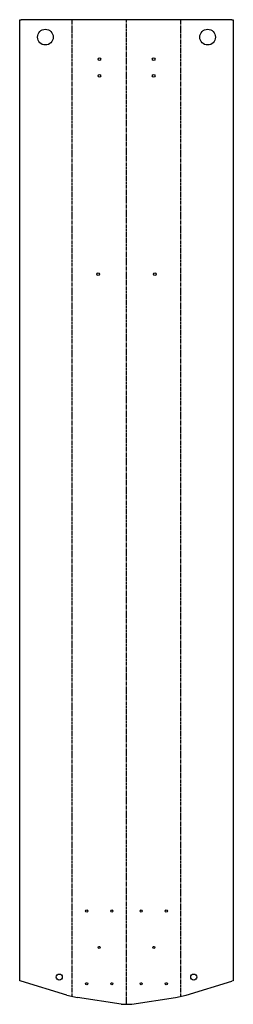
# Model space of a CAD drawing. Header units: millimetres. Extents: x 0 to 707, y 0 to 3251.
import ezdxf

# ---------------------------------------------------------------- set-up
doc = ezdxf.new("R2010")
doc.units = ezdxf.units.MM
doc.linetypes.add('SLD-İki-Kısa-Kesik-Çizgili-Uzun-Kesik-Çizgi', pattern=[15.748, 8.128, -1.524, 1.524, -1.524, 1.524, -1.524])
doc.linetypes.add('SLD-Sürekli', pattern=[0])

msp = doc.modelspace()

# ---------------------------------------------------------------- linework, layer by layer
at = {"color": 7, "linetype": 'SLD-Sürekli', "lineweight": 25}
for p, q in [((0.4, 78), (0.4, 3251.1)), ((0.4, 3251.1), (5, 3251.1)), ((702, 3251.1), (5, 3251.1)), ((702, 3251.1), (706.6, 3251.1)), ((706.6, 3251.1), (706.6, 78)), ((5, 76.6), (0.4, 78)), ((156.3, 30.3), (5, 76.6)), ((550.7, 30.3), (702, 76.6)), ((706.6, 78), (702, 76.6)), ((156.3, 30.3), (191.9, 22.4)), ((335.7, 0.4), (191.9, 22.4)), ((335.7, 0.4), (371.3, 0.4)), ((371.3, 0.4), (515.1, 22.4)), ((515.1, 22.4), (550.7, 30.3))]:
    msp.add_line(p, q, dxfattribs=at)
at = {"color": 7, "linetype": 'SLD-İki-Kısa-Kesik-Çizgili-Uzun-Kesik-Çizgi'}
for p, q in [((174.1, 26.3), (174.1, 3251.1)), ((353.5, 0.4), (353.5, 3251.1)), ((532.9, 26.3), (532.9, 3251.1))]:
    msp.add_line(p, q, dxfattribs=at)
at = {"color": 7, "linetype": 'SLD-Sürekli', "lineweight": 25}
for centre, radius in [((85.4, 3193.6), 26), ((621.6, 3193.6), 26), ((263.8, 3121.1), 4.5), ((443.2, 3121.1), 4.5), ((263.8, 3066.1), 4.5), ((443.2, 3066.1), 4.5), ((260.1, 2410.9), 4.5), ((446.9, 2410.9), 4.5), ((221.9, 308.4), 3.4), ((304.9, 308.4), 3.4), ((402.1, 308.4), 3.4), ((485.1, 308.4), 3.4), ((263.4, 188.4), 3.4), ((443.6, 188.4), 3.4), ((131.3, 90.2), 10), ((575.7, 90.2), 10), ((221.9, 68.4), 3.4), ((304.9, 68.4), 3.4), ((402.1, 68.4), 3.4), ((485.1, 68.4), 3.4)]:
    msp.add_circle(centre, radius, dxfattribs=at)

doc.saveas('drawing.dxf')
